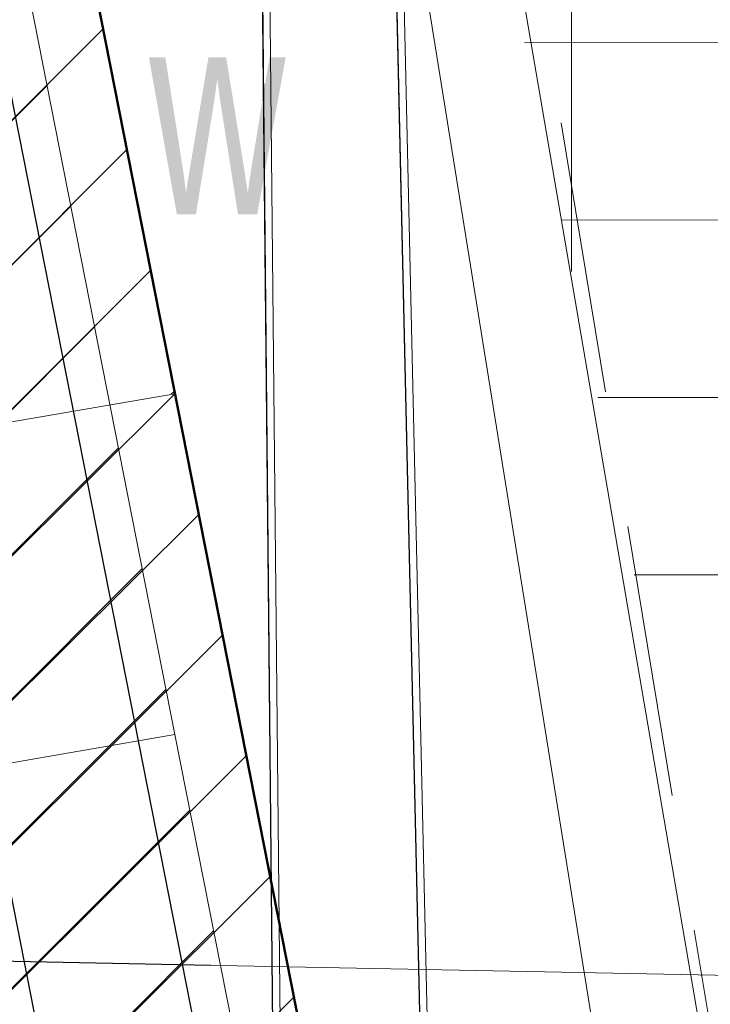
# Model space of a CAD drawing. Header units: metres. Extents: x 6567444 to 13135881, y 5574237 to 11149086.
# Tile 116 of 191: x 6567943.15 to 6567945.68, y 5574454.5 to 5574458.11. Entities that reach past the tile are written whole.
import ezdxf
from ezdxf.enums import TextEntityAlignment as Align

# ---------------------------------------------------------------- set-up
doc = ezdxf.new("R2010")
doc.units = ezdxf.units.M
for name, pattern in [('Kropki przerywana 1', [250, 150, -99.99999999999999]), ('L_0_03', [1, 0.5, -0.5]), ('L_0_04', [1.5, 1, -0.5]), ('Przerywana', [240, 120, -120])]:
    doc.linetypes.add(name, pattern=pattern)
for name, color, linetype in [('01FORMA - PZT - Inne obiekty', 7, 'Continuous'), ('FORMA - Arch 01 - 820-G Rysunki Obrazki', 7, 'Continuous'), ('FORMA - Arch 01 - PZT 0 ZAKRES OPRACOWANIA', 7, 'Continuous'), ('FORMA - Arch 01 - PZT 1 Strefy', 7, 'Continuous'), ('FORMA - Arch 01 - PZT-3 Zagospodarowanie', 7, 'Continuous')]:
    doc.layers.add(name, color=color, linetype=linetype)
for name, color, linetype, lineweight in [('EGB_DzialkaEwidencyjna', 7, 'Continuous', 18), ('EGB_Klasouzytek', 92, 'Continuous', 18), ('EGB_KonturUzytkuGruntowego', 92, 'Continuous', 18), ('GES_PrzewodElektroenergetyczny', 1, 'Continuous', 18), ('GES_PrzewodKanalizacyjny', 36, 'Continuous', 18), ('GES_PrzewodWodociagowy', 5, 'Continuous', 18), ('GES_UrzadzeniaSiecWodociagowa_P', 7, 'Continuous', 18), ('OT_Komunikacja', 7, 'Continuous', 18), ('Z_GRANICE SPRAWDZONE', 100, 'Continuous', 30)]:
    doc.layers.add(name, color=color, linetype=linetype, lineweight=lineweight)
doc.styles.add('ROMANS', font='romans.shx', dxfattribs={"width": 0.9})
doc.styles.get("Standard").update_dxf_attribs({"font": 'arial.ttf'})
doc.linetypes.add('likwidacja1', pattern='A,0,-1,["X",ROMANS,S=0.6,R=0,X=-0.1,Y=-0.3],-1', length=2)
doc.linetypes.add('X 1_2', pattern='A,0,[8,PR1183 ChorzĂłw MetalowcĂłw V091.Shx,S=0.0392063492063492,R=0,X=0,Y=0],-4.94,0', length=4.94)
pattern_1 = [(45, (0, 0), (-0.2651650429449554, 0.2651650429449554), [])]

# ---------------------------------------------------------------- blocks, each defined once
blk = doc.blocks.new('_MDCP')
at = {"layer": 'EGB_DzialkaEwidencyjna', "linetype": 'CONTINUOUS', "lineweight": 18}
for p, q in [((6567870.09, 5574563.290000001), (6567937.22, 5574576.21)), ((6567937.22, 5574576.21), (6567953.2, 5574485.85)), ((6567921.55, 5574569.11), (6567849.51, 5574552.26)), ((6567849.51, 5574552.26), (6567921.55, 5574569.11)), ((6567946.41, 5574443.1), (6567921.55, 5574569.11)), ((6567921.55, 5574569.11), (6567946.41, 5574443.1)), ((6567848.19, 5574557.83), (6567870.09, 5574563.290000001)), ((6567849.51, 5574552.26), (6567848.19, 5574557.83)), ((6567830.11, 5574547.72), (6567849.51, 5574552.26)), ((6567829, 5574518.49), (6567830.11, 5574547.72)), ((6567851.37, 5574441.53), (6567829, 5574518.49)), ((6567953.2, 5574485.85), (6567954.34, 5574479.4)), ((6567954.34, 5574479.4), (6567964.63, 5574421.22)), ((6567945.87, 5574426.93), (6567946.41, 5574443.1)), ((6567946.41, 5574443.1), (6567945.87, 5574426.93)), ((6567857.95, 5574413.39), (6567851.37, 5574441.53)), ((6567941.78, 5574411.28), (6567945.87, 5574426.93)), ((6567945.87, 5574426.93), (6567941.78, 5574411.28)), ((6567964.63, 5574421.22), (6567961.980000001, 5574385.01)), ((6567864.17, 5574367.81), (6567857.95, 5574413.39)), ((6567926.87, 5574389.48), (6567941.78, 5574411.28)), ((6567941.78, 5574411.28), (6567926.87, 5574389.48)), ((6567903.73, 5574376.76), (6567926.87, 5574389.48)), ((6567926.87, 5574389.48), (6567903.73, 5574376.76)), ((6567961.980000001, 5574385.01), (6567940.38, 5574379.35)), ((6567940.38, 5574379.35), (6567927.03, 5574350.99)), ((6567864.17, 5574367.81), (6567903.73, 5574376.76)), ((6567903.73, 5574376.76), (6567864.17, 5574367.81)), ((6567869.98, 5574345.11), (6567864.17, 5574367.81)), ((6567921.32, 5574359.06), (6567869.98, 5574345.11)), ((6567923.464, 5574348.631000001), (6567921.32, 5574359.06)), ((6567927.03, 5574350.99), (6567923.464, 5574348.631000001))]:
    blk.add_line(p, q, dxfattribs=at)
at = {"layer": 'EGB_Klasouzytek', "lineweight": 18}
blk.add_lwpolyline([(6567922.988806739, 5574350.94246946), (6567921.32, 5574359.06), (6567869.98, 5574345.11), (6567864.17, 5574367.81), (6567903.73, 5574376.76), (6567926.87, 5574389.48), (6567941.78, 5574411.28), (6567945.87, 5574426.93), (6567946.41, 5574443.1), (6567921.55, 5574569.11), (6567849.51, 5574552.26), (6567848.19, 5574557.83), (6567870.09, 5574563.290000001), (6567937.22, 5574576.21)], dxfattribs=at)
blk.add_lwpolyline([(6567903.73, 5574376.76), (6567864.17, 5574367.81), (6567857.95, 5574413.39), (6567851.37, 5574441.53), (6567829, 5574518.49), (6567830.11, 5574547.72), (6567849.51, 5574552.26), (6567921.55, 5574569.11), (6567946.41, 5574443.1), (6567945.87, 5574426.93), (6567941.78, 5574411.28), (6567926.87, 5574389.48)], close=True, dxfattribs=at)
at = {"layer": 'EGB_KonturUzytkuGruntowego', "linetype": 'L_0_03', "lineweight": 18}
blk.add_lwpolyline([(6567922.988806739, 5574350.94246946), (6567921.32, 5574359.06), (6567869.98, 5574345.11), (6567864.17, 5574367.81), (6567903.73, 5574376.76), (6567926.87, 5574389.48), (6567941.78, 5574411.28), (6567945.87, 5574426.93), (6567946.41, 5574443.1), (6567921.55, 5574569.11), (6567849.51, 5574552.26), (6567848.19, 5574557.83), (6567870.09, 5574563.290000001), (6567937.22, 5574576.21), (6567953.2, 5574485.85)], dxfattribs=at)
at = {"layer": 'EGB_KonturUzytkuGruntowego', "linetype": 'L_0_03', "lineweight": 18, "flags": 128}
blk.add_lwpolyline([(6567864.17, 5574367.81), (6567862.49, 5574380.1), (6567857.95, 5574413.39), (6567851.37, 5574441.53), (6567829, 5574518.49), (6567830.11, 5574547.72), (6567849.51, 5574552.26), (6567921.55, 5574569.11), (6567946.41, 5574443.1), (6567945.87, 5574426.93), (6567941.78, 5574411.28), (6567926.87, 5574389.48), (6567903.73, 5574376.76)], close=True, dxfattribs=at)
at = {"layer": 'GES_PrzewodElektroenergetyczny', "color": 1, "linetype": 'Continuous', "lineweight": 18, "flags": 128}
for points in [[(6567942.934, 5574466.809), (6567944.53, 5574458.29), (6567944.75, 5574448.65), (6567945.610000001, 5574438.89), (6567944.63, 5574427.54), (6567944.792, 5574427.138), (6567945.17, 5574426.837), (6567949.72, 5574425.88), (6567955.66, 5574424.64), (6567962.674, 5574423.669), (6567963.11, 5574423.25), (6567964.6, 5574419.39), (6567965.83, 5574417.86), (6567968.68, 5574416.23), (6567969.34, 5574416.15)], [(6567942.59, 5574466.75), (6567944.04, 5574458.24), (6567944.133999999, 5574448.809), (6567945.215, 5574439.107), (6567943.97, 5574427.6), (6567944.12, 5574426.81), (6567944.92, 5574426.22), (6567949.595, 5574425.139), (6567955.44, 5574423.9), (6567962.16, 5574422.63), (6567962.58, 5574422.47), (6567964.12, 5574418.85), (6567965.84, 5574417.26), (6567968.53, 5574415.86), (6567969.37, 5574415.86)], [(6567865.43, 5574365.710000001), (6567866.05, 5574365.89), (6567896.56, 5574374.5), (6567904.27, 5574376.45), (6567911.08, 5574378.87), (6567917.57, 5574382.209999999), (6567923.68, 5574386.39), (6567927.96, 5574390.03), (6567932.71, 5574394.95), (6567937.44, 5574401.32), (6567941.37, 5574408.93), (6567944.03, 5574416.87), (6567946.43, 5574428.12), (6567947.070000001, 5574438.02), (6567946.76, 5574445.07), (6567943.54, 5574465.05), (6567937.11, 5574496.16), (6567934.67, 5574502.03), (6567928.51, 5574535.24), (6567922.19, 5574569.25)], [(6567940.21, 5574475.47), (6567941.561, 5574472.315), (6567942.934, 5574466.809), (6567944.53, 5574458.29), (6567944.75, 5574448.65), (6567945.610000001, 5574438.89), (6567944.63, 5574427.54)], [(6567943.97, 5574427.6), (6567945.215, 5574439.107), (6567944.133999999, 5574448.809), (6567944.04, 5574458.24), (6567942.59, 5574466.75), (6567941.22, 5574472.16), (6567939.84, 5574475.39)]]:
    blk.add_lwpolyline(points, dxfattribs=at)
at = {"layer": 'GES_PrzewodKanalizacyjny', "color": 36, "linetype": 'Continuous', "lineweight": 18, "flags": 128}
blk.add_lwpolyline([(6567941.45, 5574478.87), (6567947.889999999, 5574441.331)], dxfattribs=at)
at = {"layer": 'GES_PrzewodWodociagowy', "color": 5, "linetype": 'Continuous', "lineweight": 18}
blk.add_lwpolyline([(6567818.053710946, 5574440.374649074), (6567892.059999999, 5574455.65), (6567958.853, 5574454.349)], dxfattribs=at)
at = {"layer": 'OT_Komunikacja', "color": 7, "linetype": 'L_0_04', "lineweight": 18, "flags": 128}
blk.add_lwpolyline([(6567947.514999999, 5574455.697999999), (6567948.395999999, 5574450.424), (6567948.648, 5574448.731999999), (6567948.974999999, 5574446.476), (6567949.264999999, 5574444.281), (6567949.478, 5574440.508), (6567949.478, 5574438.827), (6567949.548, 5574436.345), (6567949.466, 5574434.494), (6567949.331, 5574431.506), (6567949.013000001, 5574428.567), (6567948.397, 5574424.452), (6567947.845, 5574421.592), (6567946.958, 5574417.848), (6567946.194, 5574415.206), (6567944.955, 5574411.463), (6567944.219999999, 5574409.565), (6567943.335, 5574407.431), (6567941.896, 5574404.446), (6567940.723, 5574402.331), (6567939.781000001, 5574400.677), (6567938.516, 5574398.665000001), (6567936.744, 5574396.084), (6567934.465, 5574393.243), (6567932.327, 5574390.844), (6567928.971, 5574387.543), (6567926.7, 5574385.54), (6567925.032, 5574384.195), (6567923.337, 5574382.935), (6567920.797, 5574381.179), (6567917.606, 5574379.366), (6567914.527, 5574377.737), (6567911.816, 5574376.502), (6567909.558, 5574375.579), (6567907.269, 5574374.816), (6567903.606, 5574373.672), (6567899.382, 5574372.527999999), (6567894.891, 5574371.274), (6567878.894, 5574366.917), (6567867.949, 5574363.87), (6567863.154, 5574362.61), (6567857.11, 5574361.35), (6567856.863, 5574364.456), (6567856.582, 5574368.038999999), (6567856.09, 5574372.83), (6567857, 5574372.9), (6567856.31, 5574378.9), (6567855.79, 5574382.87), (6567855.18, 5574386.83), (6567854.51, 5574390.76), (6567853.78, 5574394.71), (6567853.05, 5574398.63), (6567852.19, 5574402.6), (6567849.76, 5574413.26), (6567849.89, 5574414.22), (6567851.83, 5574414.670000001), (6567851.37, 5574416.66), (6567854.58, 5574417.419999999), (6567850.88, 5574432.39), (6567845.96, 5574431.22), (6567840.92, 5574450.67), (6567838.96, 5574456.25), (6567831.07, 5574490.06), (6567830.27, 5574495.98), (6567829, 5574501.83), (6567827.92, 5574506.7), (6567826.86, 5574511.56), (6567826.08, 5574515.52), (6567825.4, 5574519.47), (6567824.95, 5574522.44), (6567824.5, 5574526.43), (6567824.25, 5574529.43), (6567824.08, 5574532.42), (6567824.01, 5574536.4), (6567824.25, 5574539.41), (6567825.44, 5574545.289999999), (6567826.09, 5574547.18), (6567826.92, 5574548.98), (6567827.87, 5574550.709999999), (6567829, 5574552.37), (6567849.24, 5574556.86), (6567847.84, 5574562.43), (6567850.42, 5574563.07), (6567851, 5574562.82), (6567857.08, 5574558.64), (6567878.36, 5574563.51), (6567907.320000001, 5574570.28), (6567907.730000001, 5574567.88), (6567878.940000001, 5574561.2), (6567857.62, 5574556.33), (6567833.070000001, 5574550.68), (6567832.17, 5574550.48), (6567830.79, 5574549.8), (6567829.67, 5574548.79), (6567828.68, 5574547.02), (6567827.68, 5574544.22), (6567827.06, 5574541.370000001), (6567826.61, 5574538.33), (6567826.47, 5574535.3), (6567826.62, 5574531.27), (6567826.93, 5574527.32), (6567827.29, 5574523.8), (6567827.81, 5574520.339999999), (6567828.64, 5574515.44), (6567829.22, 5574512.47), (6567831.34, 5574502.7), (6567832, 5574502.039999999), (6567832.86, 5574501.86), (6567835.48, 5574490.39), (6567838.69, 5574476.72), (6567840.940000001, 5574477.22), (6567842.1, 5574472.29), (6567839.84, 5574471.76), (6567843.24, 5574457.14), (6567846.41, 5574443.89), (6567846.820000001, 5574442.27), (6567847.04, 5574441.61), (6567847.42, 5574441.08), (6567847.97, 5574440.71), (6567848.63, 5574440.56), (6567849.32, 5574440.61), (6567851.190000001, 5574441.04), (6567854.02, 5574429.39), (6567857.72, 5574414.07), (6567855.38, 5574413.53), (6567854.43, 5574412.7), (6567853.63, 5574411.68), (6567853.17, 5574410.72), (6567853.12, 5574409.71), (6567854.26, 5574404.84), (6567855.509999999, 5574398.999999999), (6567857.01, 5574391.2), (6567857.79, 5574386.18), (6567858.35, 5574382.209999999), (6567859.019999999, 5574377.27), (6567859.909, 5574368.887000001), (6567860.055, 5574367.78), (6567860.402, 5574366.895), (6567861.348, 5574365.757), (6567862.743, 5574365.112), (6567863.812, 5574364.983), (6567864.873, 5574365.082), (6567875.385, 5574368.045), (6567887.169, 5574371.344), (6567894.86, 5574373.433), (6567904.193, 5574375.979), (6567909.985999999, 5574377.842), (6567913.714, 5574379.575), (6567916.29, 5574380.93), (6567919.833, 5574382.929), (6567921.94, 5574384.464999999), (6567924.837, 5574386.597), (6567926.974, 5574388.488), (6567928.91, 5574390.272999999), (6567932.797, 5574394.443), (6567936.263, 5574399.014), (6567938.789, 5574403.047), (6567940.718999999, 5574406.619000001), (6567942.6, 5574410.97), (6567944.237, 5574415.951), (6567945.095, 5574418.932000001), (6567946.005, 5574422.667), (6567946.916, 5574428.255), (6567947.357, 5574433.537), (6567947.446000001, 5574438.626), (6567947.184, 5574444.294), (6567946.685, 5574448.233), (6567946.053999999, 5574452.175), (6567945.029, 5574458.386), (6567942.855999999, 5574469.729), (6567945.871, 5574465.435)], close=True, dxfattribs=at)
at = {"layer": 'Z_GRANICE SPRAWDZONE', "linetype": 'ByBlock', "flags": 128}
blk.add_lwpolyline([(6567830.11, 5574547.72), (6567849.5308851, 5574552.261874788), (6567921.55, 5574569.11), (6567946.41, 5574443.1), (6567945.87, 5574426.93), (6567941.769343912, 5574411.258191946), (6567926.87, 5574389.48), (6567903.73, 5574376.76), (6567864.17, 5574367.81), (6567857.95, 5574413.39), (6567851.37, 5574441.53), (6567829, 5574518.49), (6567830.11, 5574547.72)], dxfattribs=at)
at = {"layer": 'GES_UrzadzeniaSiecWodociagowa_P', "color": 5, "lineweight": 15, "width": 0.66}
blk.add_text('w', height=0.75, rotation=-360, dxfattribs=at).set_placement((6567943.625, 5574458.145), align=Align.TOP_LEFT)
blk = doc.blocks.new('PR1183 Chorzów Metalowców V09_TT')
at = {"layer": 'FORMA - Arch 01 - PZT 1 Strefy', "linetype": 'Continuous', "lineweight": 0, "true_color": 0x786554}
h = blk.add_hatch(dxfattribs=at)
h.set_pattern_fill('ANSI31', color=37, scale=3, style=0)
h.set_pattern_definition(pattern_1)
h.paths.add_polyline_path([(6567901.586749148, 5574459.536743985, 0.1444666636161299), (6567901.459088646, 5574457.843390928), (6567901.564150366, 5574457.354553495, 0.02750117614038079), (6567901.651056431, 5574457.03644644, 0.3239433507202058), (6567904.197562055, 5574455.071182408), (6567904.059635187, 5574457.026156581), (6567905.127545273, 5574455.051899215), (6567910.112120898, 5574456.123192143), (6567910.109336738, 5574457.981004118), (6567910.813043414, 5574456.273835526), (6567913.717170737, 5574456.897995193), (6567913.50463768, 5574458.81408708), (6567914.433641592, 5574457.05198025), (6567918.200372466, 5574457.861532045), (6567918.266637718, 5574459.691151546), (6567918.946935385, 5574458.021984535), (6567921.58337188, 5574458.588611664), (6567921.362719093, 5574460.746309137), (6567922.507293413, 5574458.787182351), (6567925.354241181, 5574459.399052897), (6567925.142951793, 5574461.564241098), (6567926.077306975, 5574459.554455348), (6567928.186158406, 5574460.007693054), (6567928.155731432, 5574461.886643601), (6567929.675761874, 5574460.327841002), (6567930.325741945, 5574460.467535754), (6567931.066729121, 5574462.958417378), (6567932.052239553, 5574460.838597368), (6567932.917221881, 5574461.024500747), (6567933.247036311, 5574459.748680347), (6567934.900436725, 5574463.085492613), (6567939.696084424, 5574458.047658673), (6567940.646837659, 5574454.959821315), (6567943.719527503, 5574455.487426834), (6567941.429745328, 5574467.09384116, 0.1498259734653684), (6567935.506977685, 5574468.229522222), (6567927.118446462, 5574466.426645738), (6567924.10523669, 5574465.779041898), (6567924.157518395, 5574464.039706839), (6567923.417603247, 5574465.631254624), (6567920.732424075, 5574465.054151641), (6567920.943997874, 5574463.152847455), (6567920.174946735, 5574464.934337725), (6567917.374760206, 5574464.332517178), (6567917.314786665, 5574462.42402869), (6567916.604426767, 5574464.166955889), (6567912.849491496, 5574463.359939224), (6567913.058434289, 5574461.47621535), (6567912.148056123, 5574463.209185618), (6567909.184310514, 5574462.572212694), (6567909.146985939, 5574460.70923276), (6567908.444586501, 5574462.413230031), (6567903.541358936, 5574461.350332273), (6567903.686949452, 5574459.295561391), (6567902.834865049, 5574461.037933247, 0.1672395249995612)])
at = {"layer": 'FORMA - Arch 01 - PZT 1 Strefy', "linetype": 'Continuous', "lineweight": 0, "true_color": 0x577933}
h = blk.add_hatch(dxfattribs=at)
h.set_pattern_fill('ANSI31', color=77, scale=3, style=0)
h.set_pattern_definition(pattern_1)
h.paths.add_polyline_path([(6567874.014055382, 5574368.78710555), (6567903.730000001, 5574375.509999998), (6567926.870000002, 5574388.23), (6567941.769343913, 5574410.008191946), (6567945.870000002, 5574425.679999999), (6567946.274437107, 5574437.79064444), (6567944.961367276, 5574438.317753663), (6567943.08999675, 5574447.024978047), (6567939.696084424, 5574458.047658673), (6567938.856213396, 5574457.186743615), (6567945.454089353, 5574426.48775287), (6567940.56571503, 5574425.437135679), (6567942.208358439, 5574417.794146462, -0.1983490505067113), (6567940.832748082, 5574410.262560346), (6567926.815433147, 5574389.767760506), (6567903.432510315, 5574376.914226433), (6567873.643360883, 5574370.51189502)])
at = {"layer": 'FORMA - Arch 01 - PZT 1 Strefy', "linetype": 'Continuous', "lineweight": 0, "true_color": 0x606060}
h = blk.add_hatch(dxfattribs=at)
h.set_pattern_fill('ANSI31', color=251, scale=3, style=0)
h.set_pattern_definition(pattern_1)
h.paths.add_polyline_path([(6567940.646837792, 5574454.959821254), (6567940.758775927, 5574454.596270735), (6567942.288285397, 5574449.647083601), (6567943.089996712, 5574447.024978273), (6567944.961367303, 5574438.317753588), (6567946.27443687, 5574437.79064438), (6567946.409999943, 5574441.850000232), (6567943.719527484, 5574455.487426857)])
at = {"layer": 'FORMA - Arch 01 - PZT-3 Zagospodarowanie', "linetype": 'Continuous', "lineweight": 13, "true_color": 0xe8aadd}
h = blk.add_hatch(dxfattribs=at)
h.set_pattern_fill('Izolacja_twarda', color=254, style=0, pattern_type=2)
h.set_pattern_definition([(0, (292555.5056670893, 248503.8205236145), (0, 0.649999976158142), []), (90, (292555.5056670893, 248503.8205236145), (-0.649999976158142, 0), [])])
h.paths.add_polyline_path([(6567942.044460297, 5574463.97798303, -0.1654303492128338), (6567944.426648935, 5574459.554736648), (6567945.431468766, 5574454.697235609), (6567947.417578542, 5574455.025002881), (6567946.632445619, 5574459.703326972, 0.2384559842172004), (6567941.429745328, 5574467.09384116)])
at = {"layer": '01FORMA - PZT - Inne obiekty', "color": 1, "linetype": 'X 1_2', "lineweight": 25}
for p, q in [((6567944.530000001, 5574457.039999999), (6567944.75, 5574447.399999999)), ((6567944.04, 5574456.989999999), (6567944.134, 5574447.559))]:
    blk.add_line(p, q, dxfattribs=at)
at = {"layer": '01FORMA - PZT - Inne obiekty', "color": 5, "linetype": 'X 1_2', "lineweight": 25}
blk.add_line((6567943.850788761, 5574453.391214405), (6567892.059999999, 5574454.399999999), dxfattribs=at)
at = {"layer": 'FORMA - Arch 01 - 820-G Rysunki Obrazki', "color": 7, "linetype": 'likwidacja1', "lineweight": 13, "flags": 128}
for points in [[(6567935.187003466, 5574487.767404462), (6567940.237822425, 5574474.2030917), (6567941.588822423, 5574471.0480917), (6567942.961822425, 5574465.542091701), (6567944.557822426, 5574457.023091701), (6567944.777822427, 5574447.3830917), (6567945.637822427, 5574437.6230917), (6567944.657822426, 5574426.273091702), (6567944.819822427, 5574425.8710917), (6567945.197822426, 5574425.570091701), (6567945.240637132, 5574425.561086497)], [(6567935.18352519, 5574485.948272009), (6567939.867822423, 5574474.1230917), (6567941.247822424, 5574470.8930917), (6567942.617822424, 5574465.4830917), (6567944.067822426, 5574456.973091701), (6567944.161822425, 5574447.5420917), (6567945.242822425, 5574437.8400917), (6567943.997822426, 5574426.333091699), (6567944.147822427, 5574425.543091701), (6567944.947822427, 5574424.9530917), (6567945.084895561, 5574424.921396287)]]:
    blk.add_lwpolyline(points, dxfattribs=at)
at = {"layer": 'FORMA - Arch 01 - 820-G Rysunki Obrazki', "color": 1, "linetype": 'Przerywana', "lineweight": 25}
for points in [[(6567942.153794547, 5574461.467648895), (6567946.037530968, 5574441.77398786), (6567945.525458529, 5574427.200046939), (6567945.279344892, 5574425.48628317)], [(6567941.597215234, 5574461.357887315), (6567945.468322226, 5574441.72826763), (6567945.035489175, 5574427.213594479), (6567944.775827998, 5574425.095662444)]]:
    blk.add_lwpolyline(points, dxfattribs=at)
at = {"layer": 'FORMA - Arch 01 - PZT 0 ZAKRES OPRACOWANIA', "color": 1, "linetype": 'Kropki przerywana 1', "lineweight": 50}
blk.add_line((6567946.410000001, 5574441.849999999), (6567921.55, 5574567.859999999), dxfattribs=at)
at = {"layer": 'FORMA - Arch 01 - PZT 1 Strefy', "color": 31, "linetype": 'Continuous', "lineweight": 0, "true_color": 0xf1cba9}
for p, q in [((6567943.719527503, 5574455.487426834), (6567941.429745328, 5574467.09384116)), ((6567940.646837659, 5574454.959821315), (6567943.719527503, 5574455.487426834))]:
    blk.add_line(p, q, dxfattribs=at)
at = {"layer": 'FORMA - Arch 01 - PZT 1 Strefy', "color": 9, "linetype": 'Continuous', "lineweight": 13}
for p, q in [((6567943.719527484, 5574455.487426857), (6567940.646837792, 5574454.959821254)), ((6567946.409999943, 5574441.850000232), (6567943.719527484, 5574455.487426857))]:
    blk.add_line(p, q, dxfattribs=at)
blk = doc.blocks.new('GE.I.6640.1.468.2024_MDCP_dodatkowe pomiary_12.03.2026')
at = {"layer": 'EGB_DzialkaEwidencyjna', "linetype": 'CONTINUOUS', "lineweight": 18}
for p, q in [((6567870.09, 5574563.290000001), (6567937.22, 5574576.21)), ((6567937.22, 5574576.21), (6567953.2, 5574485.85)), ((6567921.55, 5574569.11), (6567849.51, 5574552.26)), ((6567849.51, 5574552.26), (6567921.55, 5574569.11)), ((6567946.41, 5574443.1), (6567921.55, 5574569.11)), ((6567921.55, 5574569.11), (6567946.41, 5574443.1)), ((6567848.19, 5574557.83), (6567870.09, 5574563.290000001)), ((6567849.51, 5574552.26), (6567848.19, 5574557.83)), ((6567830.11, 5574547.72), (6567849.51, 5574552.26)), ((6567829, 5574518.49), (6567830.11, 5574547.72)), ((6567851.37, 5574441.53), (6567829, 5574518.49)), ((6567953.2, 5574485.85), (6567954.34, 5574479.4)), ((6567954.34, 5574479.4), (6567964.63, 5574421.22)), ((6567945.87, 5574426.93), (6567946.41, 5574443.1)), ((6567946.41, 5574443.1), (6567945.87, 5574426.93)), ((6567857.95, 5574413.39), (6567851.37, 5574441.53)), ((6567941.78, 5574411.28), (6567945.87, 5574426.93)), ((6567945.87, 5574426.93), (6567941.78, 5574411.28)), ((6567964.63, 5574421.22), (6567961.980000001, 5574385.01)), ((6567864.17, 5574367.81), (6567857.95, 5574413.39)), ((6567926.87, 5574389.48), (6567941.78, 5574411.28)), ((6567941.78, 5574411.28), (6567926.87, 5574389.48)), ((6567903.73, 5574376.76), (6567926.87, 5574389.48)), ((6567926.87, 5574389.48), (6567903.73, 5574376.76)), ((6567961.980000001, 5574385.01), (6567940.38, 5574379.35)), ((6567940.38, 5574379.35), (6567927.03, 5574350.99)), ((6567864.17, 5574367.81), (6567903.73, 5574376.76)), ((6567903.73, 5574376.76), (6567864.17, 5574367.81)), ((6567869.98, 5574345.11), (6567864.17, 5574367.81)), ((6567921.32, 5574359.06), (6567869.98, 5574345.11)), ((6567923.464, 5574348.631000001), (6567921.32, 5574359.06)), ((6567927.03, 5574350.99), (6567923.464, 5574348.631000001))]:
    blk.add_line(p, q, dxfattribs=at)
at = {"layer": 'EGB_Klasouzytek', "lineweight": 18}
blk.add_lwpolyline([(6567922.988806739, 5574350.94246946), (6567921.32, 5574359.06), (6567869.98, 5574345.11), (6567864.17, 5574367.81), (6567903.73, 5574376.76), (6567926.87, 5574389.48), (6567941.78, 5574411.28), (6567945.87, 5574426.93), (6567946.41, 5574443.1), (6567921.55, 5574569.11), (6567849.51, 5574552.26), (6567848.19, 5574557.83), (6567870.09, 5574563.290000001), (6567937.22, 5574576.21)], dxfattribs=at)
blk.add_lwpolyline([(6567903.73, 5574376.76), (6567864.17, 5574367.81), (6567857.95, 5574413.39), (6567851.37, 5574441.53), (6567829, 5574518.49), (6567830.11, 5574547.72), (6567849.51, 5574552.26), (6567921.55, 5574569.11), (6567946.41, 5574443.1), (6567945.87, 5574426.93), (6567941.78, 5574411.28), (6567926.87, 5574389.48)], close=True, dxfattribs=at)
at = {"layer": 'EGB_KonturUzytkuGruntowego', "linetype": 'L_0_03', "lineweight": 18}
blk.add_lwpolyline([(6567922.988806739, 5574350.94246946), (6567921.32, 5574359.06), (6567869.98, 5574345.11), (6567864.17, 5574367.81), (6567903.73, 5574376.76), (6567926.87, 5574389.48), (6567941.78, 5574411.28), (6567945.87, 5574426.93), (6567946.41, 5574443.1), (6567921.55, 5574569.11), (6567849.51, 5574552.26), (6567848.19, 5574557.83), (6567870.09, 5574563.290000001), (6567937.22, 5574576.21), (6567953.2, 5574485.85)], dxfattribs=at)
at = {"layer": 'EGB_KonturUzytkuGruntowego', "linetype": 'L_0_03', "lineweight": 18, "flags": 128}
blk.add_lwpolyline([(6567864.17, 5574367.81), (6567862.49, 5574380.1), (6567857.95, 5574413.39), (6567851.37, 5574441.53), (6567829, 5574518.49), (6567830.11, 5574547.72), (6567849.51, 5574552.26), (6567921.55, 5574569.11), (6567946.41, 5574443.1), (6567945.87, 5574426.93), (6567941.78, 5574411.28), (6567926.87, 5574389.48), (6567903.73, 5574376.76)], close=True, dxfattribs=at)
at = {"layer": 'GES_PrzewodElektroenergetyczny', "color": 1, "linetype": 'Continuous', "lineweight": 18, "flags": 128}
for points in [[(6567942.934, 5574466.809), (6567944.53, 5574458.29), (6567944.75, 5574448.65), (6567945.610000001, 5574438.89), (6567944.63, 5574427.54), (6567944.792, 5574427.138), (6567945.17, 5574426.837), (6567949.72, 5574425.88), (6567955.66, 5574424.64), (6567962.674, 5574423.669), (6567963.11, 5574423.25), (6567964.6, 5574419.39), (6567965.83, 5574417.86), (6567968.68, 5574416.23), (6567969.34, 5574416.15)], [(6567942.59, 5574466.75), (6567944.04, 5574458.24), (6567944.133999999, 5574448.809), (6567945.215, 5574439.107), (6567943.97, 5574427.6), (6567944.12, 5574426.81), (6567944.92, 5574426.22), (6567949.595, 5574425.139), (6567955.44, 5574423.9), (6567962.16, 5574422.63), (6567962.58, 5574422.47), (6567964.12, 5574418.85), (6567965.84, 5574417.26), (6567968.53, 5574415.86), (6567969.37, 5574415.86)], [(6567865.43, 5574365.710000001), (6567866.05, 5574365.89), (6567896.56, 5574374.5), (6567904.27, 5574376.45), (6567911.08, 5574378.87), (6567917.57, 5574382.209999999), (6567923.68, 5574386.39), (6567927.96, 5574390.03), (6567932.71, 5574394.95), (6567937.44, 5574401.32), (6567941.37, 5574408.93), (6567944.03, 5574416.87), (6567946.43, 5574428.12), (6567947.070000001, 5574438.02), (6567946.76, 5574445.07), (6567943.54, 5574465.05), (6567937.11, 5574496.16), (6567934.67, 5574502.03), (6567928.51, 5574535.24), (6567922.19, 5574569.25)], [(6567940.21, 5574475.47), (6567941.561, 5574472.315), (6567942.934, 5574466.809), (6567944.53, 5574458.29), (6567944.75, 5574448.65), (6567945.610000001, 5574438.89), (6567944.63, 5574427.54)], [(6567943.97, 5574427.6), (6567945.215, 5574439.107), (6567944.133999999, 5574448.809), (6567944.04, 5574458.24), (6567942.59, 5574466.75), (6567941.22, 5574472.16), (6567939.84, 5574475.39)]]:
    blk.add_lwpolyline(points, dxfattribs=at)
at = {"layer": 'GES_PrzewodKanalizacyjny', "color": 36, "linetype": 'Continuous', "lineweight": 18, "flags": 128}
blk.add_lwpolyline([(6567941.45, 5574478.87), (6567947.889999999, 5574441.331)], dxfattribs=at)
at = {"layer": 'GES_PrzewodWodociagowy', "color": 5, "linetype": 'Continuous', "lineweight": 18}
blk.add_lwpolyline([(6567818.053710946, 5574440.374649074), (6567892.059999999, 5574455.65), (6567958.853, 5574454.349)], dxfattribs=at)
at = {"layer": 'OT_Komunikacja', "color": 7, "linetype": 'L_0_04', "lineweight": 18, "flags": 128}
blk.add_lwpolyline([(6567947.514999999, 5574455.697999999), (6567948.395999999, 5574450.424), (6567948.648, 5574448.731999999), (6567948.974999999, 5574446.476), (6567949.264999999, 5574444.281), (6567949.478, 5574440.508), (6567949.478, 5574438.827), (6567949.548, 5574436.345), (6567949.466, 5574434.494), (6567949.331, 5574431.506), (6567949.013000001, 5574428.567), (6567948.397, 5574424.452), (6567947.845, 5574421.592), (6567946.958, 5574417.848), (6567946.194, 5574415.206), (6567944.955, 5574411.463), (6567944.219999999, 5574409.565), (6567943.335, 5574407.431), (6567941.896, 5574404.446), (6567940.723, 5574402.331), (6567939.781000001, 5574400.677), (6567938.516, 5574398.665000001), (6567936.744, 5574396.084), (6567934.465, 5574393.243), (6567932.327, 5574390.844), (6567928.971, 5574387.543), (6567926.7, 5574385.54), (6567925.032, 5574384.195), (6567923.337, 5574382.935), (6567920.797, 5574381.179), (6567917.606, 5574379.366), (6567914.527, 5574377.737), (6567911.816, 5574376.502), (6567909.558, 5574375.579), (6567907.269, 5574374.816), (6567903.606, 5574373.672), (6567899.382, 5574372.527999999), (6567894.891, 5574371.274), (6567878.894, 5574366.917), (6567867.949, 5574363.87), (6567863.154, 5574362.61), (6567857.11, 5574361.35), (6567856.863, 5574364.456), (6567856.582, 5574368.038999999), (6567856.09, 5574372.83), (6567857, 5574372.9), (6567856.31, 5574378.9), (6567855.79, 5574382.87), (6567855.18, 5574386.83), (6567854.51, 5574390.76), (6567853.78, 5574394.71), (6567853.05, 5574398.63), (6567852.19, 5574402.6), (6567849.76, 5574413.26), (6567849.89, 5574414.22), (6567851.83, 5574414.670000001), (6567851.37, 5574416.66), (6567854.58, 5574417.419999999), (6567850.88, 5574432.39), (6567845.96, 5574431.22), (6567840.92, 5574450.67), (6567838.96, 5574456.25), (6567831.07, 5574490.06), (6567830.27, 5574495.98), (6567829, 5574501.83), (6567827.92, 5574506.7), (6567826.86, 5574511.56), (6567826.08, 5574515.52), (6567825.4, 5574519.47), (6567824.95, 5574522.44), (6567824.5, 5574526.43), (6567824.25, 5574529.43), (6567824.08, 5574532.42), (6567824.01, 5574536.4), (6567824.25, 5574539.41), (6567825.44, 5574545.289999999), (6567826.09, 5574547.18), (6567826.92, 5574548.98), (6567827.87, 5574550.709999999), (6567829, 5574552.37), (6567849.24, 5574556.86), (6567847.84, 5574562.43), (6567850.42, 5574563.07), (6567851, 5574562.82), (6567857.08, 5574558.64), (6567878.36, 5574563.51), (6567907.320000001, 5574570.28), (6567907.730000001, 5574567.88), (6567878.940000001, 5574561.2), (6567857.62, 5574556.33), (6567833.070000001, 5574550.68), (6567832.17, 5574550.48), (6567830.79, 5574549.8), (6567829.67, 5574548.79), (6567828.68, 5574547.02), (6567827.68, 5574544.22), (6567827.06, 5574541.370000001), (6567826.61, 5574538.33), (6567826.47, 5574535.3), (6567826.62, 5574531.27), (6567826.93, 5574527.32), (6567827.29, 5574523.8), (6567827.81, 5574520.339999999), (6567828.64, 5574515.44), (6567829.22, 5574512.47), (6567831.34, 5574502.7), (6567832, 5574502.039999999), (6567832.86, 5574501.86), (6567835.48, 5574490.39), (6567838.69, 5574476.72), (6567840.940000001, 5574477.22), (6567842.1, 5574472.29), (6567839.84, 5574471.76), (6567843.24, 5574457.14), (6567846.41, 5574443.89), (6567846.820000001, 5574442.27), (6567847.04, 5574441.61), (6567847.42, 5574441.08), (6567847.97, 5574440.71), (6567848.63, 5574440.56), (6567849.32, 5574440.61), (6567851.190000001, 5574441.04), (6567854.02, 5574429.39), (6567857.72, 5574414.07), (6567855.38, 5574413.53), (6567854.43, 5574412.7), (6567853.63, 5574411.68), (6567853.17, 5574410.72), (6567853.12, 5574409.71), (6567854.26, 5574404.84), (6567855.509999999, 5574398.999999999), (6567857.01, 5574391.2), (6567857.79, 5574386.18), (6567858.35, 5574382.209999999), (6567859.019999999, 5574377.27), (6567859.909, 5574368.887000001), (6567860.055, 5574367.78), (6567860.402, 5574366.895), (6567861.348, 5574365.757), (6567862.743, 5574365.112), (6567863.812, 5574364.983), (6567864.873, 5574365.082), (6567875.385, 5574368.045), (6567887.169, 5574371.344), (6567894.86, 5574373.433), (6567904.193, 5574375.979), (6567909.985999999, 5574377.842), (6567913.714, 5574379.575), (6567916.29, 5574380.93), (6567919.833, 5574382.929), (6567921.94, 5574384.464999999), (6567924.837, 5574386.597), (6567926.974, 5574388.488), (6567928.91, 5574390.272999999), (6567932.797, 5574394.443), (6567936.263, 5574399.014), (6567938.789, 5574403.047), (6567940.718999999, 5574406.619000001), (6567942.6, 5574410.97), (6567944.237, 5574415.951), (6567945.095, 5574418.932000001), (6567946.005, 5574422.667), (6567946.916, 5574428.255), (6567947.357, 5574433.537), (6567947.446000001, 5574438.626), (6567947.184, 5574444.294), (6567946.685, 5574448.233), (6567946.053999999, 5574452.175), (6567945.029, 5574458.386), (6567942.855999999, 5574469.729), (6567945.871, 5574465.435)], close=True, dxfattribs=at)
at = {"layer": 'Z_GRANICE SPRAWDZONE', "linetype": 'ByBlock', "flags": 128}
blk.add_lwpolyline([(6567830.11, 5574547.72), (6567849.5308851, 5574552.261874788), (6567921.55, 5574569.11), (6567946.41, 5574443.1), (6567945.87, 5574426.93), (6567941.769343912, 5574411.258191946), (6567926.87, 5574389.48), (6567903.73, 5574376.76), (6567864.17, 5574367.81), (6567857.95, 5574413.39), (6567851.37, 5574441.53), (6567829, 5574518.49), (6567830.11, 5574547.72)], dxfattribs=at)
at = {"layer": 'GES_UrzadzeniaSiecWodociagowa_P', "color": 5, "lineweight": 15, "width": 0.66}
blk.add_text('w', height=0.75, rotation=-360, dxfattribs=at).set_placement((6567943.625, 5574458.145), align=Align.TOP_LEFT)

msp = doc.modelspace()

# ---------------------------------------------------------------- block references
at = {"layer": 'Defpoints'}
msp.add_blockref('GE.I.6640.1.468.2024_MDCP_dodatkowe pomiary_12.03.2026', (0, 0), dxfattribs=at)

# ---------------------------------------------------------------- next in the draw order: block references
msp.add_blockref('PR1183 Chorzów Metalowców V09_TT', (0, 1.250091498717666))

# ---------------------------------------------------------------- next in the draw order: block references
msp.add_blockref('_MDCP', (0, 0))

# ---------------------------------------------------------------- next in the draw order: hatches: boundary and pattern name
at = {"layer": 'FORMA - Arch 01 - PZT 1 Strefy', "linetype": 'Continuous', "lineweight": 0, "true_color": 0x786554}
h = msp.add_hatch(dxfattribs=at)
h.set_pattern_fill('ANSI31', color=37, scale=3, style=0)
h.set_pattern_definition(pattern_1)
h.paths.add_polyline_path([(6567901.586749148, 5574459.536743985, 0.1444666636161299), (6567901.459088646, 5574457.843390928), (6567901.564150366, 5574457.354553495, 0.02750117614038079), (6567901.651056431, 5574457.03644644, 0.3239433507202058), (6567904.197562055, 5574455.071182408), (6567904.059635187, 5574457.026156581), (6567905.127545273, 5574455.051899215), (6567910.112120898, 5574456.123192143), (6567910.109336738, 5574457.981004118), (6567910.813043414, 5574456.273835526), (6567913.717170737, 5574456.897995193), (6567913.50463768, 5574458.81408708), (6567914.433641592, 5574457.05198025), (6567918.200372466, 5574457.861532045), (6567918.266637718, 5574459.691151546), (6567918.946935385, 5574458.021984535), (6567921.58337188, 5574458.588611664), (6567921.362719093, 5574460.746309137), (6567922.507293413, 5574458.787182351), (6567925.354241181, 5574459.399052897), (6567925.142951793, 5574461.564241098), (6567926.077306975, 5574459.554455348), (6567928.186158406, 5574460.007693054), (6567928.155731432, 5574461.886643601), (6567929.675761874, 5574460.327841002), (6567930.325741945, 5574460.467535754), (6567931.066729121, 5574462.958417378), (6567932.052239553, 5574460.838597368), (6567932.917221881, 5574461.024500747), (6567933.247036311, 5574459.748680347), (6567934.900436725, 5574463.085492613), (6567939.696084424, 5574458.047658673), (6567940.646837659, 5574454.959821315), (6567943.719527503, 5574455.487426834), (6567941.429745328, 5574467.09384116, 0.1498259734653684), (6567935.506977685, 5574468.229522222), (6567927.118446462, 5574466.426645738), (6567924.10523669, 5574465.779041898), (6567924.157518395, 5574464.039706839), (6567923.417603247, 5574465.631254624), (6567920.732424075, 5574465.054151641), (6567920.943997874, 5574463.152847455), (6567920.174946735, 5574464.934337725), (6567917.374760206, 5574464.332517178), (6567917.314786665, 5574462.42402869), (6567916.604426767, 5574464.166955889), (6567912.849491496, 5574463.359939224), (6567913.058434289, 5574461.47621535), (6567912.148056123, 5574463.209185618), (6567909.184310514, 5574462.572212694), (6567909.146985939, 5574460.70923276), (6567908.444586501, 5574462.413230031), (6567903.541358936, 5574461.350332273), (6567903.686949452, 5574459.295561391), (6567902.834865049, 5574461.037933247, 0.1672395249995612)])
at = {"layer": 'FORMA - Arch 01 - PZT 1 Strefy', "linetype": 'Continuous', "lineweight": 0, "true_color": 0x577933}
h = msp.add_hatch(dxfattribs=at)
h.set_pattern_fill('ANSI31', color=77, scale=3, style=0)
h.set_pattern_definition(pattern_1)
h.paths.add_polyline_path([(6567874.014055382, 5574368.78710555), (6567903.730000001, 5574375.509999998), (6567926.870000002, 5574388.23), (6567941.769343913, 5574410.008191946), (6567945.870000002, 5574425.679999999), (6567946.274437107, 5574437.79064444), (6567944.961367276, 5574438.317753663), (6567943.08999675, 5574447.024978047), (6567939.696084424, 5574458.047658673), (6567938.856213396, 5574457.186743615), (6567945.454089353, 5574426.48775287), (6567940.56571503, 5574425.437135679), (6567942.208358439, 5574417.794146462, -0.1983490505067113), (6567940.832748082, 5574410.262560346), (6567926.815433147, 5574389.767760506), (6567903.432510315, 5574376.914226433), (6567873.643360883, 5574370.51189502)])
at = {"layer": 'FORMA - Arch 01 - PZT 1 Strefy', "linetype": 'Continuous', "lineweight": 0, "true_color": 0x606060}
h = msp.add_hatch(dxfattribs=at)
h.set_pattern_fill('ANSI31', color=251, scale=3, style=0)
h.set_pattern_definition(pattern_1)
h.paths.add_polyline_path([(6567940.646837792, 5574454.959821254), (6567940.758775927, 5574454.596270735), (6567942.288285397, 5574449.647083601), (6567943.089996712, 5574447.024978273), (6567944.961367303, 5574438.317753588), (6567946.27443687, 5574437.79064438), (6567946.409999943, 5574441.850000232), (6567943.719527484, 5574455.487426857)])

# ---------------------------------------------------------------- next in the draw order: linework, layer by layer
at = {"layer": 'FORMA - Arch 01 - PZT 1 Strefy', "color": 31, "linetype": 'Continuous', "lineweight": 0, "true_color": 0xf1cba9}
for p, q in [((6567943.719527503, 5574455.487426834), (6567941.429745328, 5574467.09384116)), ((6567940.646837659, 5574454.959821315), (6567943.719527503, 5574455.487426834))]:
    msp.add_line(p, q, dxfattribs=at)
at = {"layer": 'FORMA - Arch 01 - PZT 1 Strefy', "color": 9, "linetype": 'Continuous', "lineweight": 13}
for p, q in [((6567943.719527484, 5574455.487426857), (6567940.646837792, 5574454.959821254)), ((6567946.409999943, 5574441.850000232), (6567943.719527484, 5574455.487426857))]:
    msp.add_line(p, q, dxfattribs=at)

doc.saveas('drawing.dxf')
